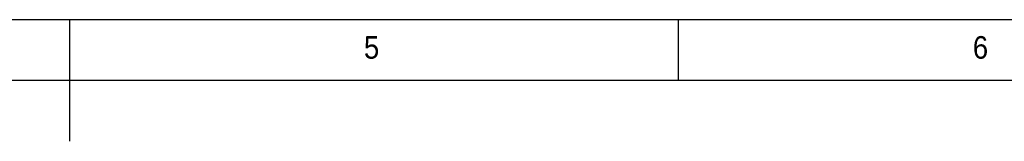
# Model space of a CAD drawing. Header units: millimetres. Extents: x 2 to 208, y 2 to 146.
# Tile 8 of 13: x 103 to 143, y 141 to 146. Entities that reach past the tile are written whole.
import ezdxf

# ---------------------------------------------------------------- set-up
doc = ezdxf.new("R2010")
doc.units = ezdxf.units.MM
doc.header["$LTSCALE"] = 0.5
doc.layers.add('TEXT', color=5, linetype='Continuous')
doc.styles.add('SLDTEXTSTYLE1', font='GOTHIC.TTF', dxfattribs={"width": 0.913})

msp = doc.modelspace()

# ---------------------------------------------------------------- linework, layer by layer
at = {"layer": 'TEXT'}
for p, q in [((207.5, 146), (2.5, 146)), ((105, 146), (105, 141)), ((130, 143.5), (130, 146)), ((205, 143.5), (5, 143.5))]:
    msp.add_line(p, q, dxfattribs=at)

# ---------------------------------------------------------------- texts
at = {"layer": 'TEXT', "char_height": 0.9260417, "attachment_point": 1, "style": 'SLDTEXTSTYLE1'}
for s, insert in [('5', (117.0833333, 145.3231553)), ('6', (142.0833333, 145.3231553))]:
    msp.add_mtext(s, dxfattribs=dict(at, insert=insert))

doc.saveas('drawing.dxf')
